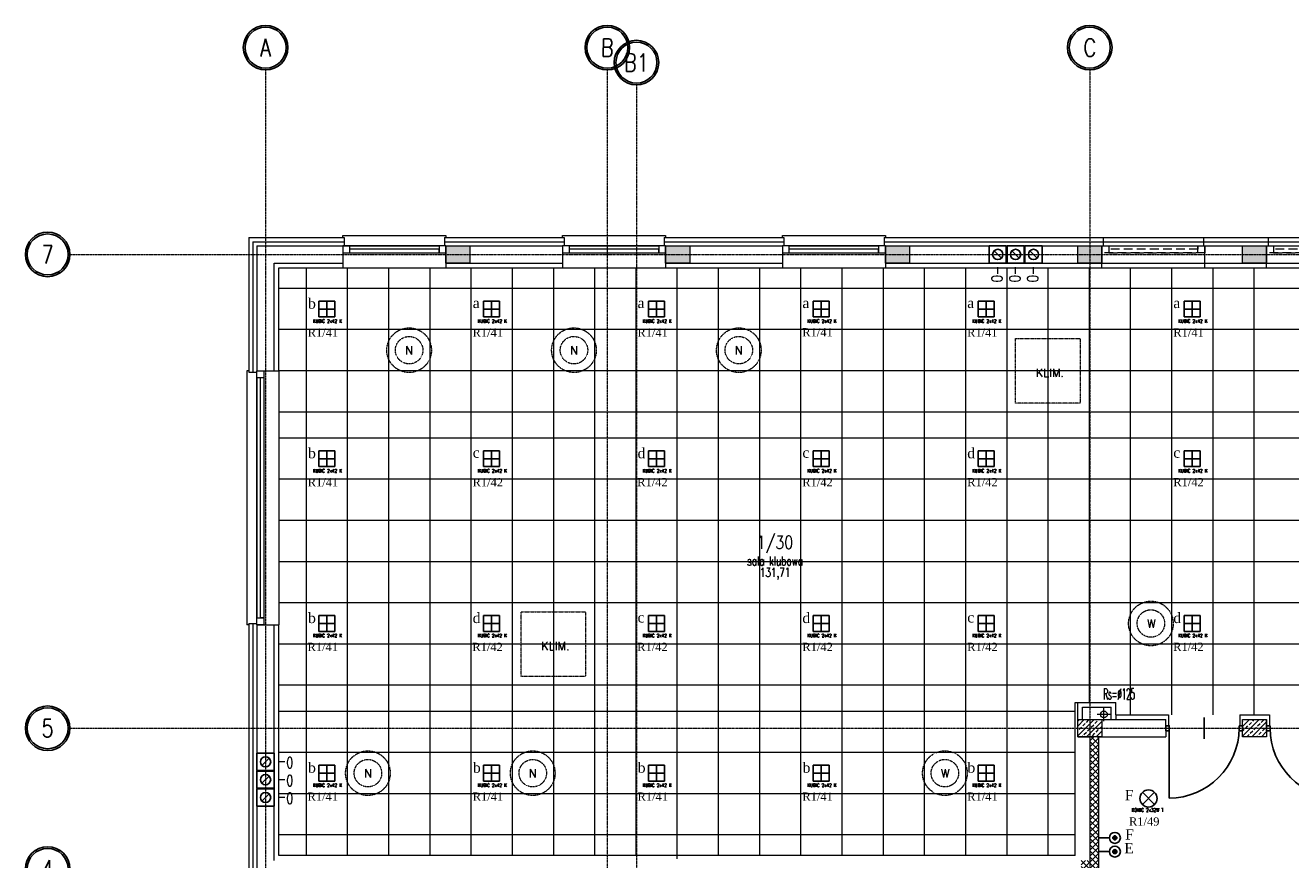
# Model space of a CAD drawing. Header units: centimetres. Extents: x 88729 to 133553, y -16225 to 14174.
# Tile 66 of 231: x 88729 to 90571, y -7053 to -5837. Entities that reach past the tile are written whole.
import ezdxf
from ezdxf.enums import TextEntityAlignment as Align

# ---------------------------------------------------------------- set-up
doc = ezdxf.new("R2010")
doc.units = ezdxf.units.CM
for name, pattern in [('ACAD_ISO04W100', [30.5, 24, -3, 0.5, -3]), ('CENTER2', [1.125, 0.75, -0.125, 0.125, -0.125]), ('DASHED', [19.05, 12.7, -6.35]), ('DOGSL_2', [0.75, 0.5, -0.25]), ('HIDDEN', [0.375, 0.25, -0.125])]:
    doc.linetypes.add(name, pattern=pattern)
for name, color, linetype in [('A-OS', 252, 'CENTER2'), ('A-rdzenie zelbetowe', 252, 'Continuous'), ('A-SCIANY', 252, 'Continuous'), ('A-SUFITY', 252, 'Continuous'), ('A-WID', 252, 'Continuous'), ('B-IWE', 252, 'Continuous'), ('B-IWE-KAN', 252, 'Continuous'), ('E_Istn', 170, 'Continuous'), ('E_opisy siły', 5, 'Continuous'), ('E_PODKLAD', 7, 'Continuous'), ('E_siła', 5, 'Continuous'), ('klinkier', 252, 'Continuous'), ('mat', 252, 'Continuous'), ('R-MET-DRZ', 252, 'Continuous'), ('R-MET-IWE', 252, 'Continuous'), ('R-MET-POM-OPIS', 252, 'Continuous'), ('R-MET-POM-OPIS-NR', 252, 'Continuous'), ('R-MET-POM-OPIS-POM', 252, 'Continuous'), ('RLX_L_9242650+6100', 3, 'Continuous'), ('rz_wentylacja', 252, 'Continuous'), ('S-DRZ-', 252, 'Continuous'), ('S-DRZ-O', 252, 'Continuous'), ('S-DRZ-SKRZYD', 252, 'Continuous'), ('S-DRZ-WEGAR', 252, 'Continuous')]:
    doc.layers.add(name, color=color, linetype=linetype)
for name, color, linetype, lineweight in [('A-SLUSARKA', 252, 'Continuous', 13), ('B-IWE-KS', 252, 'Continuous', 20), ('E_Istn_pozostaje', 132, 'Continuous', 25), ('PR_izolacja', 252, 'Continuous', 20), ('rz_zelbet', 252, 'Continuous', 20), ('w-naw-przeryw', 252, 'DOGSL_2', 9), ('w-nawiew-przeryw', 252, 'HIDDEN', 18), ('w-wyw-przeryw', 252, 'DOGSL_2', 9), ('w-wywiew-przeryw', 252, 'HIDDEN', 18)]:
    doc.layers.add(name, color=color, linetype=linetype, lineweight=lineweight)
doc.styles.add('MET_POM', font='simplex.shx')
doc.styles.add('MM_050', font='romans.shx', dxfattribs={"width": 0.8, "height": 16})
doc.styles.add('old', font='BOOKOS.TTF')
doc.styles.add('ROMANS', font='ROMANS.SHX', dxfattribs={"width": 0.6})
doc.styles.get("Standard").update_dxf_attribs({"font": 'txt.shx'})
doc.linetypes.add('BATTING', pattern='A,0.00254,-2.54,[134,LTYPESHP.SHX,S=2.54,R=0,X=-2.54,Y=0],-5.08,[134,LTYPESHP.SHX,S=2.54,R=180,X=2.54,Y=0],-2.54', length=10.16254)
pattern_1 = [(45, (-34168.379, 15027.049), (-7.0710678, 7.0710678), []), (45, (-34161.308, 15027.049), (-7.0710678, 7.0710678), [5, -2.5])]

# ---------------------------------------------------------------- blocks, each defined once
blk = doc.blocks.new('RLX_9042650+6100')
at = {"ltscale": 0.1}
for p, q in [((11.6, 11.6), (-11.6, 11.6)), ((-11.6, -11.6), (-11.6, 11.6)), ((-11.6, 0), (11.6, 0)), ((-0.2, 0), (0, 0)), ((0, 11.6), (0, -11.6)), ((0, -0.2), (0, 0.2)), ((0, 0), (0.2, 0)), ((11.6, 11.6), (11.6, -11.6)), ((-11.6, -11.6), (11.6, -11.6))]:
    blk.add_line(p, q, dxfattribs=at)
at = {"ltscale": 0.1, "insert": (-20.2, -15.1), "char_height": 5, "width": 44.764, "attachment_point": 1, "style": 'MM_050'}
blk.add_mtext('\\pt40;KUBIC 2x42 K', dxfattribs=at)
at = {"ltscale": 0.1, "flags": 9}
blk.add_attdef('RLXLUM', (0, 0), '', height=0.1, dxfattribs=at)
blk = doc.blocks.new('E_łącznik bistabilny IP20')
at = {"linetype": 'Continuous', "ltscale": 0.5}
blk.add_hatch(color=256, dxfattribs=at).paths.add_polyline_path([(-3, 24, 1), (3, 24, 1)])
blk.add_line((0, 0), (0, 16), dxfattribs=at)
for radius in [8, 3]:
    blk.add_circle((0, 24), radius, dxfattribs=at)
at = {"linetype": 'Continuous', "ltscale": 0.5, "style": 'old', "flags": 4}
blk.add_attdef('OBWÓD', (5.9, 29.4), '', height=12, dxfattribs=at)
blk = doc.blocks.new('E_opis siły')
at = {"layer": 'E_siła', "linetype": 'Continuous', "ltscale": 0.5, "style": 'old', "flags": 4}
blk.add_attdef('OBWÓD', (0, 0), '', height=12, dxfattribs=at)
blk = doc.blocks.new('OSKA_D')
at = {"linetype": 'Continuous'}
for radius in [25, 23]:
    blk.add_circle((0, -25), radius, dxfattribs=at)
at = {"style": 'ROMANS', "width": 0.8, "flags": 4}
blk.add_attdef('OS', text='', height=20, dxfattribs=at).set_placement((0, -25), align=Align.MIDDLE_CENTER)
blk = doc.blocks.new('IWE-KS')
at = {"layer": 'B-IWE-KS'}
for p, q in [((9.7, 0), (-9.7, 0)), ((0, -9.7), (0, 9.7))]:
    blk.add_line(p, q, dxfattribs=at)
blk.add_circle((0, 0), 5, dxfattribs=at)
at = {"layer": 'R-MET-IWE', "oblique": -180, "text_generation_flag": 6, "width": 0.464286}
blk.add_attdef('NR', text='', height=14.1, rotation=180, dxfattribs=at).set_placement((19.9, -0.1), align=Align.MIDDLE)
blk = doc.blocks.new('MPOM0239')
at = {"layer": 'R-MET-POM-OPIS', "style": 'MET_POM', "width": 0.7}
for tag, p in [('POS', (0, -0.225)), ('ARE', (0, -0.49))]:
    blk.add_attdef(tag, text='', height=0.2, dxfattribs=at).set_placement(p, align=Align.CENTER)
at = {"layer": 'R-MET-POM-OPIS', "style": 'MET_POM', "width": 0.7, "flags": 1}
blk.add_attdef('UNI', (0.246, -0.49), '', height=0.2, dxfattribs=at)
at = {"layer": 'R-MET-POM-OPIS-NR', "style": 'MET_POM', "width": 0.8}
blk.add_attdef('NR', text='', height=0.2, dxfattribs=at).set_placement((-0.003, 0.269), align=Align.CENTER)
at = {"layer": 'R-MET-POM-OPIS-POM', "style": 'MET_POM', "width": 0.7}
blk.add_attdef('POM', text='', height=0.2, dxfattribs=at).set_placement((0, 0.022), align=Align.CENTER)
blk = doc.blocks.new('IWE0W')
at = {"layer": 'B-IWE-KAN'}
blk.add_lwpolyline([(0.85, 0.85, -1), (0.15, 0.15), (0.85, 0.85, 1), (0.15, 0.15)], format="xyb", dxfattribs=at)
blk = doc.blocks.new('IWE0W011')
at = {"layer": 'B-IWE'}
blk.add_lwpolyline([(0, 0), (25, 0), (25, 25), (0, 25), (0, 0)], dxfattribs=at)
at = {"xscale": 15, "yscale": 15, "zscale": 15}
blk.add_blockref('IWE0W', (5, 5), dxfattribs=at)
at = {"layer": 'R-MET-IWE', "width": 0.75}
blk.add_attdef('NR', text='', height=9.5, dxfattribs=at).set_placement((12.5, 37), align=Align.MIDDLE)
blk = doc.blocks.new('A$C0BC40F88')
at = {"layer": 'S-DRZ-'}
blk.add_arc((5.1, 101.8), 101.8, 270, 0, dxfattribs=at)
at = {"layer": 'S-DRZ-O'}
blk.add_line((56, 117.2), (56, 86.4), dxfattribs=at)
at = {"layer": 'S-DRZ-SKRZYD'}
blk.add_line((5.1, 101.8), (5.1, 0), dxfattribs=at)
at = {"layer": 'S-DRZ-WEGAR'}
for points in [[(0, 98.2), (5.1, 98.2), (5.1, 105.4), (0, 105.4)], [(106.9, 105.4), (112, 105.4), (112, 98.2), (106.9, 98.2)]]:
    blk.add_lwpolyline(points, close=True, dxfattribs=at)
blk = doc.blocks.new('A$Ce817dbbb')
at = {"layer": 'klinkier', "lineweight": 9, "ltscale": 0.1}
h = blk.add_hatch(dxfattribs=at)
h.set_pattern_fill('ANSI37', color=252, scale=50, style=0)
h.set_pattern_definition([(45, (-34168.379, 15027.049), (-4.4194174, 4.4194174), []), (135, (-34168.379, 15027.049), (-4.4194174, -4.4194174), [])])
h.paths.add_polyline_path([(-1110.9, -17339), (-1122.9, -17339), (-1122.9, -17411), (-1110.9, -17411)])
h.paths.add_polyline_path([(-1110.9, -17411), (-1122.9, -17411), (-1122.9, -17519), (-1123.4, -17519), (-1123.4, -17531.5), (-1110.9, -17531.5)])
h.paths.add_polyline_path([(-1123.4, -17757.5), (-1110.9, -17757.5), (-1110.9, -17531.5), (-1123.4, -17531.5)])
h.paths.add_polyline_path([(-1123.4, -17531.5), (-1123.4, -17519), (-1135.9, -17519), (-1135.9, -17531.5)])
h.paths.add_polyline_path([(-1135.9, -17544), (-1135.9, -17639), (-1135.9, -17651), (-1135.9, -17757.5), (-1123.4, -17757.5), (-1123.4, -17531.5), (-1135.9, -17531.5)])
at = {"layer": 'rz_zelbet', "lineweight": 9, "ltscale": 0.1}
h = blk.add_hatch(dxfattribs=at)
h.set_pattern_fill('ANSI33', color=252, scale=40, style=0)
h.set_pattern_definition(pattern_1)
h.paths.add_polyline_path([(-2060.9, -16624), (-2025.9, -16624), (-2025.9, -16649), (-2060.9, -16649)])
h.paths.add_polyline_path([(-1740.9, -16624), (-1705.9, -16624), (-1705.9, -16649), (-1740.9, -16649)])
h.paths.add_polyline_path([(-1420.9, -16624), (-1385.9, -16624), (-1385.9, -16649), (-1420.9, -16649)])
h.paths.add_polyline_path([(-1140.9, -16624), (-1105.9, -16624), (-1105.9, -16649), (-1140.9, -16649)])
h.paths.add_polyline_path([(-900.9, -16624), (-865.9, -16624), (-865.9, -16649), (-900.9, -16649)])
h.paths.add_polyline_path([(-560.9, -16624), (-525.9, -16624), (-525.9, -16649), (-560.9, -16649)])
h = blk.add_hatch(dxfattribs=at)
h.set_pattern_fill('ANSI33', color=252, scale=40, style=0)
h.set_pattern_definition(pattern_1)
h.paths.add_polyline_path([(-1140.9, -17314), (-1105.9, -17314), (-1105.9, -17339), (-1140.9, -17339)])
h = blk.add_hatch(dxfattribs=at)
h.set_pattern_fill('ANSI33', color=252, scale=40, style=0)
h.set_pattern_definition(pattern_1)
h.paths.add_polyline_path([(-900.9, -17314), (-865.9, -17314), (-865.9, -17339), (-900.9, -17339)])
at = {"layer": 'A-OS', "color": 252, "lineweight": 9, "ltscale": 2}
for p, q in [((-2323.4, -16367.8), (-2323.4, -20253.8)), ((-1825.9, -16367.8), (-1825.9, -20253.8)), ((-1123.4, -16367.8), (-1123.4, -20253.8)), ((-1783.4, -16389.6), (-1783.4, -20214.8)), ((-2608.2, -16636.5), (3323.9, -16636.5)), ((-2608.2, -17326.5), (3323.9, -17326.5))]:
    blk.add_line(p, q, dxfattribs=at)
at = {"layer": 'A-rdzenie zelbetowe', "color": 252, "lineweight": 9, "ltscale": 0.1}
for points in [[(-2060.9, -16624), (-2025.9, -16624), (-2025.9, -16649), (-2060.9, -16649)], [(-1740.9, -16624), (-1705.9, -16624), (-1705.9, -16649), (-1740.9, -16649)], [(-1420.9, -16624), (-1385.9, -16624), (-1385.9, -16649), (-1420.9, -16649)], [(-1140.9, -16624), (-1105.9, -16624), (-1105.9, -16649), (-1140.9, -16649)], [(-900.9, -16624), (-865.9, -16624), (-865.9, -16649), (-900.9, -16649)], [(-1140.9, -17314), (-1105.9, -17314), (-1105.9, -17339), (-1140.9, -17339)], [(-900.9, -17314), (-865.9, -17314), (-865.9, -17339), (-900.9, -17339)]]:
    blk.add_lwpolyline(points, close=True, dxfattribs=at)
at = {"layer": 'A-SCIANY', "color": 252, "lineweight": 9, "ltscale": 3}
for p, q in [((-2347.9, -16612), (-2347.9, -16808)), ((-2347.9, -16612), (-2208.9, -16612)), ((-2208.9, -16612), (-2208.9, -16624)), ((-2062.9, -16612), (-1888.9, -16612)), ((-2062.9, -16612), (-2062.9, -16624)), ((-1888.9, -16612), (-1888.9, -16624)), ((-1742.9, -16612), (-1568.9, -16612)), ((-1742.9, -16612), (-1742.9, -16624)), ((-1568.9, -16612), (-1568.9, -16624)), ((-1422.9, -16612), (-303.9, -16612)), ((-1422.9, -16612), (-1422.9, -16624)), ((-1103.9, -16612), (-1103.9, -16624)), ((-957.9, -16612), (-957.9, -16624)), ((-863.9, -16612), (-863.9, -16624)), ((-2210.9, -16624), (-2210.9, -16656)), ((-2060.9, -16624), (-2060.9, -16656)), ((-1890.9, -16624), (-1890.9, -16656)), ((-1740.9, -16624), (-1740.9, -16656)), ((-1570.9, -16624), (-1570.9, -16656)), ((-1420.9, -16624), (-1420.9, -16656)), ((-1105.9, -16656), (-1105.9, -16624)), ((-955.9, -16656), (-955.9, -16624)), ((-865.9, -16656), (-865.9, -16624)), ((-2303.9, -16806), (-2303.9, -16656)), ((-2303.9, -16656), (-2210.9, -16656)), ((-2060.9, -16656), (-1890.9, -16656)), ((-1740.9, -16656), (-1570.9, -16656)), ((-1420.9, -16656), (-643.9, -16656)), ((-2347.9, -16808), (-2335.9, -16808)), ((-2335.9, -16806), (-2303.9, -16806)), ((-2347.9, -17174), (-2347.9, -17556)), ((-2347.9, -17174), (-2335.9, -17174)), ((-2335.9, -17176), (-2303.9, -17176)), ((-2303.9, -17512), (-2303.9, -17176)), ((-1144.9, -17289), (-1085.4, -17289)), ((-1144.9, -17512), (-1144.9, -17289)), ((-1133.9, -17314), (-1133.9, -17296)), ((-1133.9, -17296), (-1092.4, -17296)), ((-1092.4, -17314), (-1092.4, -17296)), ((-1085.4, -17307), (-1085.4, -17289)), ((-1135.9, -17314), (-1092.4, -17314)), ((-1085.4, -17307), (-1008.9, -17307)), ((-1008.9, -17307), (-1008.9, -17322.9)), ((-904.9, -17307), (-861.9, -17307)), ((-904.9, -17307), (-904.9, -17322.9)), ((-861.9, -17307), (-861.9, -17322.9)), ((-1012.9, -17323), (-1012.9, -17339)), ((-900.9, -17339), (-900.9, -17323)), ((-865.9, -17323), (-865.9, -17339)), ((-1110.9, -17339), (-1012.9, -17339)), ((-1110.9, -17339), (-1110.9, -17757.5)), ((-865.9, -17339), (-900.9, -17339)), ((-1144.9, -17512), (-2303.9, -17512))]:
    blk.add_line(p, q, dxfattribs=at)
at = {"layer": 'A-SLUSARKA', "color": 252, "lineweight": 9}
for points in [[(-2210.9, -16634), (-2060.9, -16634), (-2060.9, -16624), (-2210.9, -16624), (-2210.9, -16634), (-2200.9, -16634), (-2200.9, -16624), (-2070.9, -16624), (-2070.9, -16634), (-2070.9, -16629), (-2200.9, -16629), (-2200.9, -16629), (-2200.9, -16629), (-2200.9, -16629)], [(-1890.9, -16634), (-1740.9, -16634), (-1740.9, -16624), (-1890.9, -16624), (-1890.9, -16634), (-1880.9, -16634), (-1880.9, -16624), (-1750.9, -16624), (-1750.9, -16634), (-1750.9, -16629), (-1880.9, -16629), (-1880.9, -16629), (-1880.9, -16629), (-1880.9, -16629)], [(-1570.9, -16634), (-1420.9, -16634), (-1420.9, -16624), (-1570.9, -16624), (-1570.9, -16634), (-1560.9, -16634), (-1560.9, -16624), (-1430.9, -16624), (-1430.9, -16634), (-1430.9, -16629), (-1560.9, -16629), (-1560.9, -16629), (-1560.9, -16629), (-1560.9, -16629)], [(-2325.9, -16806), (-2325.9, -17176), (-2335.9, -17176), (-2335.9, -16806), (-2325.9, -16806), (-2325.9, -16816), (-2335.9, -16816), (-2335.9, -17166), (-2325.9, -17166), (-2330.9, -17166), (-2330.9, -16816), (-2330.9, -16816), (-2330.9, -16816), (-2330.9, -16816)]]:
    blk.add_lwpolyline(points, dxfattribs=at)
at = {"layer": 'A-SLUSARKA', "color": 252, "linetype": 'DASHED', "lineweight": 9}
for points in [[(-1105.9, -16624), (-955.9, -16624), (-955.9, -16634), (-1105.9, -16634), (-1105.9, -16624), (-1095.9, -16624), (-1095.9, -16634), (-965.9, -16634), (-965.9, -16624), (-965.9, -16629), (-1095.9, -16629), (-1095.9, -16629), (-1095.9, -16629), (-1095.9, -16629)], [(-865.9, -16624), (-715.9, -16624), (-715.9, -16634), (-865.9, -16634), (-865.9, -16624), (-855.9, -16624), (-855.9, -16634), (-725.9, -16634), (-725.9, -16624), (-725.9, -16629), (-855.9, -16629), (-855.9, -16629), (-855.9, -16629), (-855.9, -16629)]]:
    blk.add_lwpolyline(points, dxfattribs=at)
at = {"layer": 'A-SUFITY', "color": 252, "lineweight": 9, "ltscale": 0.1}
for p, q in [((-2264.4, -16656), (-2264.4, -17512)), ((-2204.4, -16656), (-2204.4, -17512)), ((-2144.4, -16656), (-2144.4, -17512)), ((-2084.4, -16656), (-2084.4, -17512)), ((-2024.4, -16656), (-2024.4, -17512)), ((-1964.4, -16656), (-1964.4, -17512)), ((-1904.4, -16656), (-1904.4, -17512)), ((-1844.4, -16656), (-1844.4, -17512)), ((-1784.4, -16656), (-1784.4, -17512)), ((-1724.4, -16656), (-1724.4, -17517)), ((-1664.4, -16656), (-1664.4, -17512)), ((-1604.4, -16656), (-1604.4, -17512)), ((-1544.4, -16656), (-1544.4, -17512)), ((-1484.4, -16656), (-1484.4, -17512)), ((-1424.4, -16656), (-1424.4, -17512)), ((-1364.4, -16656), (-1364.4, -17512)), ((-1304.4, -16656), (-1304.4, -17512)), ((-1244.4, -16656), (-1244.4, -17512)), ((-1184.4, -16656), (-1184.4, -17512)), ((-1124.4, -16656), (-1124.4, -17289)), ((-1064.4, -16656), (-1064.4, -17307)), ((-1004.4, -16656), (-1004.4, -17307)), ((-944.4, -16656), (-944.4, -17307)), ((-884.4, -16656), (-884.4, -17307)), ((-643.9, -16686), (-2303.9, -16686)), ((-643.9, -16746), (-2303.9, -16746)), ((-643.9, -16806), (-2303.9, -16806)), ((-643.9, -16866), (-2303.9, -16866)), ((-643.9, -16904), (-2303.9, -16904)), ((-643.9, -16964), (-2303.9, -16964)), ((-643.9, -17024), (-2303.9, -17024)), ((-643.9, -17084), (-2303.9, -17084)), ((-643.9, -17144), (-2303.9, -17144)), ((-643.9, -17204), (-2303.9, -17204)), ((-643.9, -17264), (-2303.9, -17264)), ((-1144.9, -17302), (-2303.9, -17302)), ((-1144.9, -17362), (-2303.9, -17362)), ((-1144.9, -17422), (-2303.9, -17422)), ((-1144.9, -17482), (-2303.9, -17482))]:
    blk.add_line(p, q, dxfattribs=at)
at = {"layer": 'A-WID', "color": 252, "lineweight": 9}
for p, q in [((-2210.9, -16656), (-2060.9, -16656)), ((-1890.9, -16656), (-1740.9, -16656)), ((-1570.9, -16656), (-1420.9, -16656)), ((-2350.9, -16806), (-2350.9, -17176)), ((-2347.9, -16806), (-2350.9, -16806)), ((-2303.9, -16806), (-2303.9, -17176)), ((-2347.9, -17176), (-2350.9, -17176))]:
    blk.add_line(p, q, dxfattribs=at)
for points in [[(-2210.9, -16612), (-2210.9, -16609), (-2060.9, -16609), (-2060.9, -16612)], [(-1890.9, -16612), (-1890.9, -16609), (-1740.9, -16609), (-1740.9, -16612)], [(-1570.9, -16612), (-1570.9, -16609), (-1420.9, -16609), (-1420.9, -16612)]]:
    blk.add_lwpolyline(points, dxfattribs=at)
at = {"layer": 'mat', "color": 252, "lineweight": 9}
for p, q in [((-2335.9, -16624), (-2335.9, -16806)), ((-2335.9, -16624), (-2162.9, -16624)), ((-2335.9, -16624), (-2210.9, -16624)), ((-2060.9, -16624), (-1890.9, -16624)), ((-1740.9, -16624), (-1570.9, -16624)), ((-1407.9, -16624), (-305.9, -16624)), ((-2310.9, -16806), (-2310.9, -16649)), ((-2310.9, -16649), (-2210.9, -16649)), ((-2060.9, -16649), (-1890.9, -16649)), ((-1740.9, -16649), (-1570.9, -16649)), ((-1420.9, -16649), (-643.9, -16649)), ((-2335.9, -17176), (-2335.9, -17544)), ((-2310.9, -17519), (-2310.9, -17176)), ((-1140.9, -17339), (-1140.9, -17289)), ((-1140.9, -17339), (-1122.9, -17339)), ((-1122.9, -17519), (-1122.9, -17339))]:
    blk.add_line(p, q, dxfattribs=at)
at = {"layer": 'mat', "color": 252, "lineweight": 9, "ltscale": 0.1}
for p, q in [((-1092.4, -17314), (-1012.9, -17314)), ((-1085.4, -17307), (-1085.4, -17314)), ((-1012.9, -17322.9), (-1012.9, -17314)), ((-900.9, -17322.9), (-900.9, -17314)), ((-865.9, -17322.9), (-865.9, -17314))]:
    blk.add_line(p, q, dxfattribs=at)
at = {"layer": 'PR_izolacja', "color": 252, "linetype": 'BATTING', "lineweight": 9, "ltscale": 0.28}
for p, q in [((-2341.9, -16618), (-2341.9, -16808)), ((-2341.9, -16618), (-2208.9, -16618)), ((-2062.9, -16618), (-1888.9, -16618)), ((-1742.9, -16618), (-1568.9, -16618)), ((-1422.9, -16618), (-303.9, -16618)), ((-2341.9, -17174), (-2341.9, -17550))]:
    blk.add_line(p, q, dxfattribs=at)
at = {"layer": 'w-nawiew-przeryw', "color": 252, "lineweight": 9, "ltscale": 0.7}
for centre, radius in [((-2114.4, -16776), 32.5), ((-1874.4, -16776), 32.5), ((-1634.4, -16776), 32.5), ((-2114.4, -16776), 20), ((-1874.4, -16776), 20), ((-1634.4, -16776), 20), ((-2174.4, -17392), 32.5), ((-2174.4, -17392), 20), ((-1934.4, -17392), 32.5), ((-1934.4, -17392), 20)]:
    blk.add_circle(centre, radius, dxfattribs=at)
at = {"layer": 'w-wywiew-przeryw', "color": 252, "lineweight": 9, "ltscale": 0.7}
for points in [[(-1231.4, -16759), (-1137.4, -16759), (-1137.4, -16853), (-1231.4, -16853)], [(-1951.4, -17157), (-1857.4, -17157), (-1857.4, -17251), (-1951.4, -17251)]]:
    blk.add_lwpolyline(points, close=True, dxfattribs=at)
for centre, radius in [((-1034.4, -17174), 32.5), ((-1034.4, -17174), 20), ((-1334.4, -17392), 32.5), ((-1334.4, -17392), 20)]:
    blk.add_circle(centre, radius, dxfattribs=at)
at = {"layer": 'A-OS', "color": 252, "linetype": 'ACAD_ISO04W100', "lineweight": 9, "ltscale": 5, "xscale": 1.297612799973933, "yscale": 1.297612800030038, "zscale": 1.2976128, "rotation": 359.8402543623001}
for p, values in [((-2323.3, -16302.9), {'OS': 'A'}), ((-1825.8, -16302.9), {'OS': 'B'}), ((-1123.3, -16302.9), {'OS': 'C'}), ((-1783.3, -16324.7), {'OS': 'B1'}), ((-2640.6, -16604.1), {'OS': '7'}), ((-2640.6, -17294.1), {'OS': '5'}), ((-2640.6, -17499.1), {'OS': '4'})]:
    blk.add_blockref('OSKA_D', p, dxfattribs=at).add_auto_attribs(values)
at = {"layer": 'R-MET-DRZ', "color": 252, "lineweight": 9}
blk.add_blockref('A$C0BC40F88', (-1012.9, -17428.3), dxfattribs=at)
at = {"layer": 'R-MET-DRZ', "color": 252, "lineweight": 9, "xscale": -1}
blk.add_blockref('A$C0BC40F88', (-753.9, -17428.3), dxfattribs=at)
at = {"layer": 'R-MET-IWE', "color": 252, "lineweight": 9}
ref = blk.add_blockref('IWE-KS', (-1102.9, -17306.5), dxfattribs=dict(at, zscale=1.25))
ref.add_attrib('NR', 'Rs=%%c125', dxfattribs={"height": 16, "rotation": 180, "text_generation_flag": 6, "width": 0.464286}).set_placement((-1080.6, -17276.7), align=Align.MIDDLE)
at = {"layer": 'R-MET-POM-OPIS', "color": 252, "lineweight": 9}
ref = blk.add_blockref('MPOM0239', (-1581.6, -17091.2), dxfattribs=dict(at, xscale=67.20000000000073, yscale=67.20000000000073, zscale=67.20000000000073))
ref.add_attrib('NR', '1/30', dxfattribs={"layer": 'R-MET-POM-OPIS-NR', "height": 18.82, "style": 'MET_POM', "width": 0.8}).set_placement((-1581.8, -17065.4), align=Align.CENTER)
ref.add_attrib('ARE', '131,71', dxfattribs={"height": 13.44, "style": 'MET_POM', "width": 0.7}).set_placement((-1581.6, -17106.3), align=Align.CENTER)
ref.add_attrib('POM', 'sala klubowa', dxfattribs={"layer": 'R-MET-POM-OPIS-POM', "height": 13.44, "style": 'MET_POM', "width": 0.7}).set_placement((-1581.6, -17089.7), align=Align.CENTER)
at = {"layer": 'rz_wentylacja', "color": 252, "lineweight": 9}
ref = blk.add_blockref('IWE0W011', (-1269.9, -16624), dxfattribs=dict(at, xscale=-1, rotation=180))
ref.add_attrib('NR', '0-', (-1250.5, -16676.9), dxfattribs={"layer": 'R-MET-IWE', "height": 16, "rotation": 90, "width": 0.75})
ref = blk.add_blockref('IWE0W011', (-1243.9, -16624), dxfattribs=dict(at, xscale=-1, rotation=180))
ref.add_attrib('NR', '0-', (-1224.5, -16676.9), dxfattribs={"layer": 'R-MET-IWE', "height": 16, "rotation": 90, "width": 0.75})
ref = blk.add_blockref('IWE0W011', (-1217.9, -16624), dxfattribs=dict(at, xscale=-1, rotation=180))
ref.add_attrib('NR', '0-', (-1198.5, -16676.9), dxfattribs={"layer": 'R-MET-IWE', "height": 16, "rotation": 90, "width": 0.75})
ref = blk.add_blockref('IWE0W011', (-2335.9, -17388), dxfattribs=dict(at, xscale=-1, rotation=270))
ref.add_attrib('NR', '0-', (-2283, -17368.7), dxfattribs={"layer": 'R-MET-IWE', "height": 16, "rotation": 180, "width": 0.75})
ref = blk.add_blockref('IWE0W011', (-2335.9, -17414), dxfattribs=dict(at, xscale=-1, rotation=270))
ref.add_attrib('NR', '0-', (-2283, -17394.7), dxfattribs={"layer": 'R-MET-IWE', "height": 16, "rotation": 180, "width": 0.75})
ref = blk.add_blockref('IWE0W011', (-2335.9, -17440), dxfattribs=dict(at, xscale=-1, rotation=270))
ref.add_attrib('NR', '0-', (-2283, -17420.7), dxfattribs={"layer": 'R-MET-IWE', "height": 16, "rotation": 180, "width": 0.75})
at = {"layer": 'R-MET-IWE', "color": 252, "lineweight": 9, "width": 0.75}
for tag, rotation, p in [('0-', 90, (-1139, -4143.6)), ('0-', 90, (-1113, -4143.6)), ('0-', 90, (-1087, -4143.6)), ('2-', 90, (-796, -4143.6)), ('2-', 90, (-505, -4143.6)), ('0-', 90, (-480, -4143.6)), ('0-', 90, (-456, -4143.6)), ('2-', 90, (-166, -4143.6)), ('2-', 90, (-625.7, -4833.6)), ('2-', 90, (-599.7, -4833.6)), ('2-', 90, (-573.7, -4833.6)), ('0-', 180, (-2169.6, -4848.5)), ('0-', 180, (-2169.6, -4873.5)), ('0-', 180, (-2169.6, -4899.5)), ('-2', 90, (-1661.5, -4961.6)), ('-2', 90, (-1636.5, -4961.6)), ('0-', 270, (-1489.8, -4968.1)), ('0-', 270, (-1464.8, -4968.1)), ('0-', 270, (-1439.8, -4968.1)), ('0-', 270, (-1364.8, -4968.1)), ('0-', 270, (-1339.8, -4968.1)), ('0-', 270, (-1314.8, -4968.1)), ('0-', 270, (328.2, -4968.1)), ('0-', 270, (354.2, -4968.1)), ('0-', 270, (1256.2, -4968.1)), ('0-', 270, (1282.2, -4968.1)), ('0-', 90, (-513, -5496.6)), ('0-', 90, (-487, -5496.6)), ('0-', 90, (-513, -5766.1)), ('K.S.-', 90, (-487, -5766.1)), ('1-', 90, (-539, -6114.6)), ('0-', 90, (-513, -6114.6)), ('0-', 90, (-487, -6114.6)), ('0-', 90, (302, -6545.6)), ('0-', 90, (328, -6545.6)), ('0-', 90, (354, -6545.6)), ('0-', 90, (416.1, -6545.6)), ('0-', 90, (1256, -6545.6)), ('0-', 90, (1282, -6545.6)), ('1-', 90, (2383, -6845.6)), ('1-', 90, (2409, -6845.6)), ('1-', 90, (2435, -6845.6)), ('1-', 90, (2828, -6845.6)), ('1-', 90, (2854, -6845.6)), ('1-', 90, (2880, -6845.6)), ('<-2', 90, (-910.6, -10482.4)), ('2->', 90, (-718.1, -10854.4)), ('2->', 90, (-692.1, -10854.4)), ('2->', 90, (-744.1, -10870.8)), ('-0', 90, (-186.1, -12450.1)), ('1-', 90, (2264.5, -12866.4)), ('1-', 90, (2290.5, -12866.4)), ('1-', 90, (2316.5, -12866.4)), ('1-', 90, (2709.5, -12866.4)), ('1-', 90, (2735.5, -12866.4)), ('1-', 90, (2761.5, -12866.4)), ('<-KL', 90, (-700, -16780.9)), ('-0', 90, (-179.9, -18957.5)), ('0->', 90, (-1257.5, -23179)), ('0->', 90, (-1231.5, -23179)), ('0->', 90, (-1205.5, -23179)), ('0->', 90, (-600.5, -23179)), ('0->', 90, (-574.5, -23179)), ('0->', 90, (-1692.5, -24074)), ('0->', 90, (-1666.5, -24074)), ('0->', 90, (-1640.5, -24074)), ('0->', 90, (-1486.5, -24074)), ('0->', 90, (-1460.5, -24074)), ('0->', 90, (-1434.5, -24074)), ('<-0', 90, (-499.8, -24383.6)), ('<-0', 90, (-298.1, -24383.6)), ('<-0', 180, (-587.1, -25088.9)), ('<-0', 270, (-496.6, -25202.7)), ('<-0', 180, (-1353.3, -25419.4)), ('<-0', 180, (-1187.3, -25444.1)), ('<-0', 90, (-179.6, -25454.2)), ('<-0', 90, (-69.6, -26375.4)), ('<-0', 90, (-43.6, -26375.4))]:
    blk.add_attdef(tag, text='', height=17, rotation=rotation, dxfattribs=at).set_placement(p, align=Align.MIDDLE)
for tag, p in [('2-', (1424.8, -4179.2)), ('2-', (1424.8, -4205.2)), ('K.S.-', (-76.9, -4264.2)), ('KL-', (-613.1, -4292.2)), ('1-', (-613.1, -4312.2)), ('1-', (-613.1, -4332.2)), ('K.S.-', (1414.1, -4333.7)), ('1-', (-613.1, -4352.2)), ('0-', (-70.2, -4341.2)), ('0-', (469.8, -4341.2)), ('0-', (-70.2, -4367.2)), ('1-', (469.8, -4367.2)), ('0-', (1099.8, -4368.2)), ('0-', (1424.8, -4361.2)), ('1-', (-70.2, -4393.2)), ('1-', (469.8, -4393.2)), ('1-', (1099.8, -4394.2)), ('2-', (1424.8, -4387.2)), ('2-', (1424.8, -4413.2)), ('2-', (-70.2, -4419.2)), ('2-', (1099.8, -4420.2)), ('K.S.-', (-76.9, -4445.2)), ('2-', (469.8, -4444.2)), ('2-', (1099.8, -4446.2)), ('2-', (469.8, -4470.2)), ('2-', (-825.2, -4496.2)), ('2-', (-825.2, -4522.2)), ('2-', (-70.2, -4574.2)), ('2-', (-70.2, -4600.2)), ('K.S.-', (1089.1, -4600.7)), ('2-', (1099.8, -4653.2)), ('2-', (-70.2, -4669.2)), ('2-', (1099.8, -4679.2)), ('1-', (-70.2, -4695.2)), ('2-', (1099.8, -4705.2)), ('-1', (1806.8, -4690.8)), ('K.S.-', (-73.2, -4721.2)), ('-1', (1806.8, -4716.3)), ('-1', (1806.8, -4743.1)), ('FR-', (-70.2, -4747.2)), ('0-', (-1066.2, -6382.7)), ('0-', (-1066.2, -6408.7)), ('2-', (1729.8, -6586.2)), ('2-', (1729.8, -6612.2)), ('2-', (1729.8, -6638.2)), ('2-', (1729.8, -6664.2)), ('K.S.-', (469.8, -6788.2)), ('1-', (-962.2, -6915.2)), ('1-', (-460.2, -6923.2)), ('1-', (469.8, -6923.2)), ('2-', (1729.8, -6923.2)), ('1-', (-460.2, -6949.2)), ('1-', (469.8, -6949.2)), ('2-', (1729.8, -6949.2)), ('K.S.-', (2901.8, -6960.2)), ('2-', (1729.8, -6975.2)), ('2-', (1729.8, -7001.2)), ('2-', (-460.2, -7026.2)), ('0-', (469.8, -7026.2)), ('2-', (-460.2, -7052.2)), ('0-', (469.8, -7052.2)), ('2-', (-460.2, -7078.2)), ('2-', (469.8, -7078.2)), ('1-', (2901.8, -7088.2)), ('2-', (469.8, -7104.2)), ('1-', (2901.8, -7114.2)), ('0-', (1729.8, -7131.2)), ('2-', (-460.2, -7141.2)), ('0-', (1729.8, -7157.2)), ('2-', (-460.2, -7167.2)), ('0-', (-460.2, -7193.2)), ('2-', (469.8, -7181.2)), ('2-', (1729.8, -7183.2)), ('2-', (469.8, -7207.2)), ('2-', (1729.8, -7209.2)), ('K.S.-', (-470.9, -7217.7)), ('1-', (-460.2, -7245.2)), ('2-', (469.8, -7233.2)), ('2-', (1729.8, -7235.2)), ('2-', (469.8, -7259.2)), ('2-', (1729.8, -7261.2)), ('2-', (1729.8, -7287.2)), ('2-', (-460.2, -7297.2)), ('2->', (-943.7, -10543)), ('-1', (1688.3, -10711.5)), ('-1', (1688.3, -10737.5)), ('-1', (1688.3, -10763.5)), ('<-2', (1685.6, -12605.4)), ('2->', (1611.3, -12636.5)), ('2->', (1611.3, -12659)), ('2->', (1590.8, -12685)), ('K.S.-', (2783.3, -12981)), ('2->', (-578.7, -13047)), ('2->', (-578.7, -13073)), ('<-2', (-476.9, -13105.9)), ('1-', (2783.3, -13109)), ('1-', (2783.3, -13135)), ('<-1', (-610.8, -16857.8)), ('<-1', (-610.8, -16877.8)), ('<-1', (1688.3, -17219)), ('<-1', (1688.3, -17245)), ('<-1', (1688.3, -17271)), ('<-1', (-478.9, -18553.4)), ('<-0', (-2288, -23879.6)), ('<-0', (-2288, -23905.6)), ('<-0', (-2288, -23931.6)), ('<-0', (-343.1, -24738.2)), ('<-0', (-478.9, -25059.7))]:
    blk.add_attdef(tag, text='', height=17, dxfattribs=at).set_placement(p, align=Align.MIDDLE)
at = {"layer": 'w-naw-przeryw', "color": 252, "lineweight": 9, "ltscale": 0.5, "char_height": 12, "width": 762.086, "attachment_point": 1}
for s, insert in [('{\\Fromans.shx|c238;N}', (-2120.1, -16770.3)), ('{\\Fromans.shx|c238;N}', (-1880.1, -16770.3)), ('{\\Fromans.shx|c238;N}', (-1640.1, -16770.3)), ('KLIM.', (-1202.1, -16802.9)), ('KLIM.', (-1922.1, -17200.9)), ('{\\Fromans.shx|c238;N}', (-2180.1, -17386.3)), ('{\\Fromans.shx|c238;N}', (-1940.1, -17386.3))]:
    blk.add_mtext(s, dxfattribs=dict(at, insert=insert))
at = {"layer": 'w-wyw-przeryw', "color": 252, "lineweight": 9, "ltscale": 0.5, "char_height": 12, "width": 762.086, "attachment_point": 1}
for insert in [(-1040.1, -17168.3), (-1340.1, -17386.3)]:
    blk.add_mtext('{\\Fromans.shx|c238;W}', dxfattribs=dict(at, insert=insert))

msp = doc.modelspace()

# ---------------------------------------------------------------- linework, layer by layer
at = {"layer": 'E_Istn', "ltscale": 0.1}
for p, q in [((90355.1, -6972.2, 350), (90372.8, -6954.5, 350)), ((90355.1, -6954.5, 350), (90372.8, -6972.2, 350)), ((90363.7, -6963.4, 350), (90364, -6963.4, 350)), ((90364, -6963.6, 350), (90364, -6963.1, 350)), ((90364, -6963.4, 350), (90364.2, -6963.4, 350))]:
    msp.add_line(p, q, dxfattribs=at)
msp.add_circle((90364, -6963.4, 350), 12.5, dxfattribs=at)

# ---------------------------------------------------------------- block references
at = {"layer": 'E_Istn'}
for p in [(89167.5, -6250.6, 350), (89407.5, -6250.6, 350), (89647.5, -6250.6, 350), (89887.5, -6250.6, 350), (90127.5, -6250.6, 350), (90427.5, -6250.6, 350), (89167.5, -6468.6, 350), (89407.5, -6468.6, 350), (89647.5, -6468.6, 350), (89887.5, -6468.6, 350), (90127.5, -6468.6, 350), (90427.5, -6468.6, 350), (89167.5, -6708.6, 350), (89407.5, -6708.6, 350), (89647.5, -6708.6, 350), (89887.5, -6708.6, 350), (90127.5, -6708.6, 350), (90427.5, -6708.6, 350), (89167.5, -6926.6, 350), (89407.5, -6926.6, 350), (89647.5, -6926.6, 350), (89887.5, -6926.6, 350), (90127.5, -6926.6, 350)]:
    msp.add_blockref('RLX_9042650+6100', p, dxfattribs=at)
at = {"layer": 'E_Istn_pozostaje', "rotation": 270.0000000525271}
for p in [(90291, -7020.8), (90291, -7040.8)]:
    msp.add_blockref('E_łącznik bistabilny IP20', p, dxfattribs=at)
at = {"layer": 'E_opisy siły', "linetype": 'Continuous'}
ref = msp.add_blockref('E_opis siły', (89200.3, -6291, -350), dxfattribs=dict(at, xscale=-1))
ref.add_attrib('OBWÓD', 'R1/41', (89139.9, -6291, -350), dxfattribs={"color": 3, "linetype": 'Continuous', "ltscale": 0.5, "height": 12, "style": 'old'})
ref = msp.add_blockref('E_opis siły', (89440.3, -6291, -350), dxfattribs=dict(at, xscale=-1))
ref.add_attrib('OBWÓD', 'R1/41', (89379.9, -6291, -350), dxfattribs={"color": 3, "linetype": 'Continuous', "ltscale": 0.5, "height": 12, "style": 'old'})
ref = msp.add_blockref('E_opis siły', (89680.3, -6291, -350), dxfattribs=dict(at, xscale=-1))
ref.add_attrib('OBWÓD', 'R1/41', (89619.9, -6291, -350), dxfattribs={"color": 3, "linetype": 'Continuous', "ltscale": 0.5, "height": 12, "style": 'old'})
ref = msp.add_blockref('E_opis siły', (89920.3, -6290.5, -350), dxfattribs=dict(at, xscale=-1))
ref.add_attrib('OBWÓD', 'R1/41', (89859.9, -6290.5, -350), dxfattribs={"color": 3, "linetype": 'Continuous', "ltscale": 0.5, "height": 12, "style": 'old'})
ref = msp.add_blockref('E_opis siły', (90160.3, -6291, -350), dxfattribs=dict(at, xscale=-1))
ref.add_attrib('OBWÓD', 'R1/41', (90099.9, -6291, -350), dxfattribs={"color": 3, "linetype": 'Continuous', "ltscale": 0.5, "height": 12, "style": 'old'})
ref = msp.add_blockref('E_opis siły', (90460.5, -6290.8, -350), dxfattribs=dict(at, xscale=-1))
ref.add_attrib('OBWÓD', 'R1/41', (90400.1, -6290.8, -350), dxfattribs={"color": 3, "linetype": 'Continuous', "ltscale": 0.5, "height": 12, "style": 'old'})
ref = msp.add_blockref('E_opis siły', (89200.3, -6509, -350), dxfattribs=dict(at, xscale=-1))
ref.add_attrib('OBWÓD', 'R1/41', (89139.9, -6509, -350), dxfattribs={"color": 3, "linetype": 'Continuous', "ltscale": 0.5, "height": 12, "style": 'old'})
ref = msp.add_blockref('E_opis siły', (89440.3, -6509, -350), dxfattribs=dict(at, xscale=-1))
ref.add_attrib('OBWÓD', 'R1/42', (89379.9, -6509, -350), dxfattribs={"color": 3, "linetype": 'Continuous', "ltscale": 0.5, "height": 12, "style": 'old'})
ref = msp.add_blockref('E_opis siły', (89680, -6508.7, -350), dxfattribs=dict(at, xscale=-1))
ref.add_attrib('OBWÓD', 'R1/42', (89619.6, -6508.7, -350), dxfattribs={"color": 3, "linetype": 'Continuous', "ltscale": 0.5, "height": 12, "style": 'old'})
ref = msp.add_blockref('E_opis siły', (89920.3, -6509, -350), dxfattribs=dict(at, xscale=-1))
ref.add_attrib('OBWÓD', 'R1/42', (89859.9, -6509, -350), dxfattribs={"color": 3, "linetype": 'Continuous', "ltscale": 0.5, "height": 12, "style": 'old'})
ref = msp.add_blockref('E_opis siły', (90160.5, -6508.7, -350), dxfattribs=dict(at, xscale=-1))
ref.add_attrib('OBWÓD', 'R1/42', (90100.1, -6508.7, -350), dxfattribs={"color": 3, "linetype": 'Continuous', "ltscale": 0.5, "height": 12, "style": 'old'})
ref = msp.add_blockref('E_opis siły', (90460.5, -6508.7, -350), dxfattribs=dict(at, xscale=-1))
ref.add_attrib('OBWÓD', 'R1/42', (90400.1, -6508.7, -350), dxfattribs={"color": 3, "linetype": 'Continuous', "ltscale": 0.5, "height": 12, "style": 'old'})
ref = msp.add_blockref('E_opis siły', (89200, -6748.7, -350), dxfattribs=dict(at, xscale=-1))
ref.add_attrib('OBWÓD', 'R1/41', (89139.6, -6748.7, -350), dxfattribs={"color": 3, "linetype": 'Continuous', "ltscale": 0.5, "height": 12, "style": 'old'})
ref = msp.add_blockref('E_opis siły', (89440, -6748.7, -350), dxfattribs=dict(at, xscale=-1))
ref.add_attrib('OBWÓD', 'R1/42', (89379.6, -6748.7, -350), dxfattribs={"color": 3, "linetype": 'Continuous', "ltscale": 0.5, "height": 12, "style": 'old'})
ref = msp.add_blockref('E_opis siły', (89680, -6748.7, -350), dxfattribs=dict(at, xscale=-1))
ref.add_attrib('OBWÓD', 'R1/42', (89619.6, -6748.7, -350), dxfattribs={"color": 3, "linetype": 'Continuous', "ltscale": 0.5, "height": 12, "style": 'old'})
ref = msp.add_blockref('E_opis siły', (89920.5, -6748.7, -350), dxfattribs=dict(at, xscale=-1))
ref.add_attrib('OBWÓD', 'R1/42', (89860.1, -6748.7, -350), dxfattribs={"color": 3, "linetype": 'Continuous', "ltscale": 0.5, "height": 12, "style": 'old'})
ref = msp.add_blockref('E_opis siły', (90160.5, -6748.7, -350), dxfattribs=dict(at, xscale=-1))
ref.add_attrib('OBWÓD', 'R1/42', (90100.1, -6748.7, -350), dxfattribs={"color": 3, "linetype": 'Continuous', "ltscale": 0.5, "height": 12, "style": 'old'})
ref = msp.add_blockref('E_opis siły', (90460.3, -6748.5, -350), dxfattribs=dict(at, xscale=-1))
ref.add_attrib('OBWÓD', 'R1/42', (90399.9, -6748.5, -350), dxfattribs={"color": 3, "linetype": 'Continuous', "ltscale": 0.5, "height": 12, "style": 'old'})
ref = msp.add_blockref('E_opis siły', (89200, -6966.7, -350), dxfattribs=dict(at, xscale=-1))
ref.add_attrib('OBWÓD', 'R1/41', (89139.6, -6966.7, -350), dxfattribs={"color": 3, "linetype": 'Continuous', "ltscale": 0.5, "height": 12, "style": 'old'})
ref = msp.add_blockref('E_opis siły', (89440.5, -6966.7, -350), dxfattribs=dict(at, xscale=-1))
ref.add_attrib('OBWÓD', 'R1/41', (89380.1, -6966.7, -350), dxfattribs={"color": 3, "linetype": 'Continuous', "ltscale": 0.5, "height": 12, "style": 'old'})
ref = msp.add_blockref('E_opis siły', (89680.5, -6966.7, -350), dxfattribs=dict(at, xscale=-1))
ref.add_attrib('OBWÓD', 'R1/41', (89620.1, -6966.7, -350), dxfattribs={"color": 3, "linetype": 'Continuous', "ltscale": 0.5, "height": 12, "style": 'old'})
ref = msp.add_blockref('E_opis siły', (89920.5, -6966.7, -350), dxfattribs=dict(at, xscale=-1))
ref.add_attrib('OBWÓD', 'R1/41', (89860.1, -6966.7, -350), dxfattribs={"color": 3, "linetype": 'Continuous', "ltscale": 0.5, "height": 12, "style": 'old'})
ref = msp.add_blockref('E_opis siły', (90160.5, -6966.7, -350), dxfattribs=dict(at, xscale=-1))
ref.add_attrib('OBWÓD', 'R1/41', (90100.1, -6966.7, -350), dxfattribs={"color": 3, "linetype": 'Continuous', "ltscale": 0.5, "height": 12, "style": 'old'})
ref = msp.add_blockref('E_opis siły', (90396, -7003, -350), dxfattribs=dict(at, xscale=-1))
ref.add_attrib('OBWÓD', 'R1/49', (90335.6, -7003, -350), dxfattribs={"color": 3, "linetype": 'Continuous', "ltscale": 0.5, "height": 12, "style": 'old'})
at = {"layer": 'E_PODKLAD'}
msp.add_blockref('A$Ce817dbbb', (91401.9, 10465.4), dxfattribs=at)

# ---------------------------------------------------------------- texts
at = {"layer": 'E_Istn', "style": 'old'}
for s, p in [('b', (89140.4, -6250, -350)), ('a', (89380.1, -6249.2, -350)), ('a', (89620.1, -6249.2, -350)), ('a', (89860.1, -6249.2, -350)), ('a', (90100.1, -6249.2, -350)), ('a', (90400.1, -6249.2, -350)), ('b', (89140.4, -6468, -350)), ('c', (89380.1, -6467.2, -350)), ('d', (89620.1, -6468, -350)), ('c', (89860.1, -6467.2, -350)), ('d', (90100.1, -6468, -350)), ('c', (90400.1, -6467.2, -350)), ('b', (89140.4, -6708, -350)), ('d', (89380.1, -6708, -350)), ('c', (89620.1, -6707.2, -350)), ('d', (89860.1, -6708, -350)), ('c', (90100.1, -6707.2, -350)), ('d', (90400.1, -6708, -350)), ('b', (89140.4, -6926, -350)), ('b', (89380.4, -6926, -350)), ('b', (89620.4, -6926, -350)), ('b', (89860.4, -6926, -350)), ('b', (90100.4, -6926, -350)), ('F', (90329.6, -6966.1, 350))]:
    msp.add_text(s, height=15, dxfattribs=at).set_placement(p)
at = {"layer": 'E_Istn', "ltscale": 0.1, "insert": (90339.4, -6977.8, 350), "char_height": 5, "width": 52.298, "attachment_point": 1, "style": 'MM_050'}
msp.add_mtext('KONIC 2x32W T', dxfattribs=at)
at = {"layer": 'E_Istn_pozostaje', "style": 'old'}
for s, p in [('F', (90330.1, -7023.3)), ('E', (90328.8, -7043.3))]:
    msp.add_text(s, height=15, dxfattribs=at).set_placement(p)
at = {"layer": 'RLX_L_9242650+6100', "ltscale": 0.1, "flags": 9}
msp.add_attdef('RLXLUM', (90364, -6963.4, 350), '', height=0.1, dxfattribs=at)

doc.saveas('drawing.dxf')
